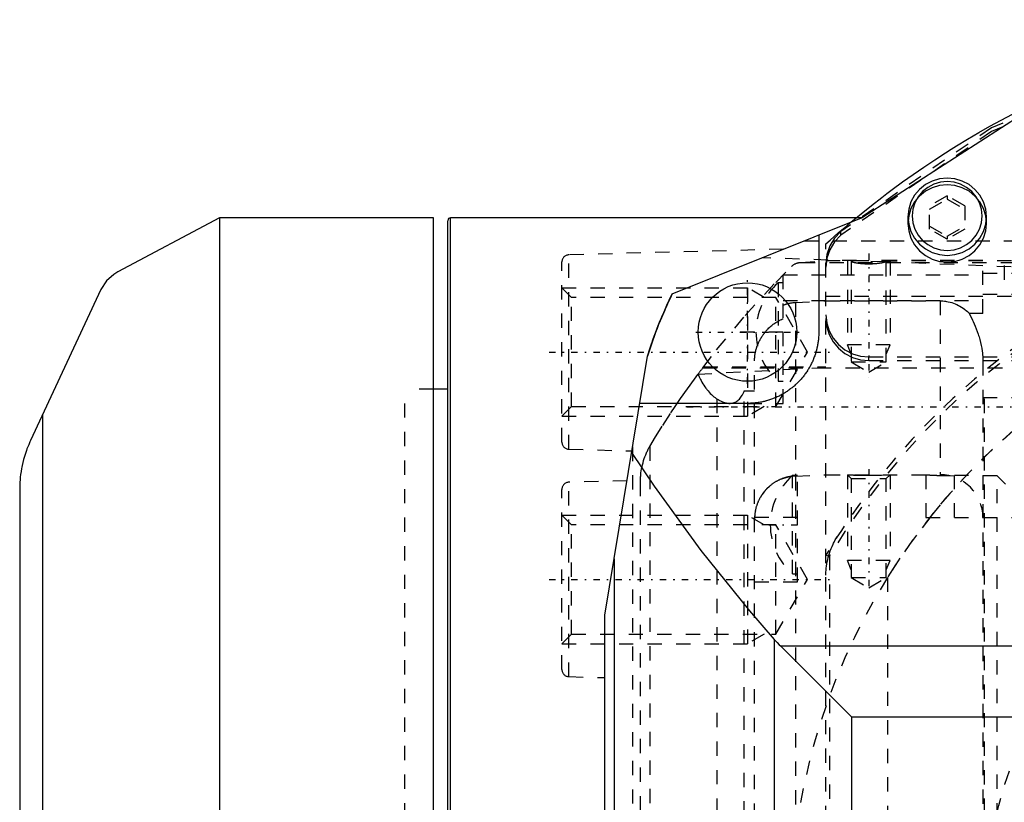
# Model space of a CAD drawing. Extents: x -109 to 109, y -1 to 887.
# Tile 9 of 15: x -99 to -30, y 728 to 783. Entities that reach past the tile are written whole.
import ezdxf

# ---------------------------------------------------------------- set-up
doc = ezdxf.new("R2010")
doc.units = 0
doc.linetypes.add('CENTER', pattern=[1.5, 0.45, -0.5, 0.05, -0.5])
doc.linetypes.add('DASHED', pattern=[2, 1, -1])
for name, color, linetype in [('AM_0', 7, 'CONTINUOUS'), ('AM_3', 7, 'DASHED'), ('AM_7', 7, 'CENTER')]:
    doc.layers.add(name, color=color, linetype=linetype)

msp = doc.modelspace()

# ---------------------------------------------------------------- linework, layer by layer
at = {"layer": 'AM_0', "color": 7, "linetype": 'CONTINUOUS'}
for p, q in [((-40, 769), (-24.422, 779.068)), ((-85, 769), (-92.13, 765.209)), ((-70, 769), (-85, 769)), ((-85, 769), (-85, 531)), ((-70, 670.5), (-70, 769)), ((-69, 671.2), (-69, 768.8)), ((-40, 769), (-68.8, 769)), ((-68.8, 671), (-68.8, 769)), ((-53.27, 763.666), (-40, 769)), ((-43, 767.794), (-43, 761)), ((-93.47, 763.629), (-98.24, 753.4)), ((-58, 741.16), (-55.006, 759.302)), ((-69, 757), (-70, 757)), ((-48, 756), (-55.551, 756)), ((-97.408, 755.183), (-97.408, 725)), ((-99, 750), (-99, 540.247)), ((-57.349, 745.102), (-57.349, 694.658)), ((-58, 700), (-58, 741.16)), ((-46.12, 739.47), (-46.12, 689.532)), ((-45.694, 739.019), (-40.694, 734.019)), ((-45.694, 739.019), (45.694, 739.019)), ((40.694, 734.019), (-40.694, 734.019)), ((-40.694, 695.749), (-40.694, 734.019))]:
    msp.add_line(p, q, dxfattribs=at)
for points in [[(-40.388, 769, 0), (-40.033, 769.291, 0), (-39.317, 769.864, 0), (-38.594, 770.426, 0), (-38.23, 770.702, 0), (-37.864, 770.976, 0), (-37.127, 771.515, 0), (-36.384, 772.043, 0), (-35.634, 772.559, 0), (-34.878, 773.064, 0), (-34.115, 773.557, 0), (-33.732, 773.8, 0), (-33.347, 774.039, 0), (-32.572, 774.509, 0), (-31.793, 774.968, 0), (-31.007, 775.415, 0), (-30.217, 775.85, 0), (-29.421, 776.273, 0), (-29.022, 776.48, 0), (-28.621, 776.684, 0), (-27.816, 777.084, 0), (-27.006, 777.471, 0), (-26.6, 777.66, 0)], [(-92.13, 765.208, 0), (-92.398, 765.037, 0), (-92.906, 764.578, 0), (-93.317, 763.977, 0), (-93.47, 763.629, 0)], [(-43, 761, 0), (-43, 760.964, 0), (-43.001, 760.891, 0), (-43.003, 760.818, 0), (-43.005, 760.782, 0), (-43.006, 760.746, 0), (-43.011, 760.673, 0), (-43.016, 760.6, 0), (-43.022, 760.528, 0), (-43.03, 760.456, 0), (-43.038, 760.383, 0), (-43.043, 760.347, 0), (-43.048, 760.311, 0), (-43.058, 760.239, 0), (-43.07, 760.168, 0), (-43.082, 760.096, 0), (-43.096, 760.025, 0), (-43.111, 759.953, 0), (-43.119, 759.918, 0), (-43.127, 759.882, 0), (-43.143, 759.812, 0), (-43.161, 759.741, 0), (-43.17, 759.706, 0), (-43.18, 759.671, 0), (-43.2, 759.601, 0), (-43.221, 759.531, 0), (-43.231, 759.496, 0), (-43.242, 759.462, 0), (-43.265, 759.393, 0), (-43.289, 759.324, 0), (-43.314, 759.256, 0), (-43.34, 759.188, 0), (-43.367, 759.12, 0), (-43.381, 759.087, 0), (-43.395, 759.053, 0), (-43.423, 758.986, 0), (-43.453, 758.92, 0), (-43.484, 758.854, 0), (-43.516, 758.789, 0), (-43.548, 758.724, 0), (-43.565, 758.691, 0), (-43.582, 758.659, 0), (-43.616, 758.595, 0), (-43.652, 758.532, 0), (-43.688, 758.469, 0), (-43.725, 758.406, 0), (-43.764, 758.344, 0), (-43.783, 758.314, 0), (-43.803, 758.283, 0), (-43.843, 758.222, 0), (-43.883, 758.162, 0), (-43.925, 758.102, 0), (-43.968, 758.043, 0), (-44.011, 757.985, 0), (-44.033, 757.956, 0), (-44.055, 757.927, 0), (-44.101, 757.87, 0), (-44.147, 757.814, 0), (-44.193, 757.758, 0), (-44.241, 757.703, 0), (-44.289, 757.649, 0), (-44.314, 757.622, 0), (-44.338, 757.595, 0), (-44.388, 757.542, 0), (-44.439, 757.49, 0), (-44.464, 757.464, 0), (-44.49, 757.439, 0), (-44.542, 757.388, 0), (-44.595, 757.338, 0), (-44.622, 757.314, 0), (-44.649, 757.289, 0), (-44.703, 757.241, 0), (-44.758, 757.193, 0), (-44.814, 757.147, 0), (-44.87, 757.101, 0), (-44.927, 757.055, 0), (-44.956, 757.033, 0), (-44.985, 757.011, 0), (-45.043, 756.968, 0), (-45.102, 756.925, 0), (-45.162, 756.883, 0), (-45.222, 756.843, 0), (-45.283, 756.803, 0), (-45.314, 756.783, 0), (-45.344, 756.764, 0), (-45.406, 756.725, 0), (-45.469, 756.688, 0), (-45.532, 756.652, 0), (-45.595, 756.616, 0), (-45.659, 756.582, 0), (-45.691, 756.565, 0), (-45.724, 756.548, 0), (-45.789, 756.516, 0), (-45.854, 756.484, 0), (-45.92, 756.453, 0), (-45.986, 756.423, 0), (-46.053, 756.395, 0), (-46.087, 756.381, 0), (-46.12, 756.367, 0), (-46.188, 756.34, 0), (-46.256, 756.314, 0), (-46.324, 756.289, 0), (-46.393, 756.265, 0), (-46.462, 756.242, 0), (-46.496, 756.231, 0), (-46.531, 756.221, 0), (-46.601, 756.2, 0), (-46.671, 756.18, 0), (-46.706, 756.17, 0), (-46.741, 756.161, 0), (-46.812, 756.143, 0), (-46.882, 756.127, 0), (-46.918, 756.119, 0), (-46.953, 756.111, 0), (-47.025, 756.096, 0), (-47.096, 756.082, 0), (-47.168, 756.07, 0), (-47.239, 756.058, 0), (-47.311, 756.048, 0), (-47.347, 756.043, 0), (-47.383, 756.038, 0), (-47.456, 756.03, 0), (-47.528, 756.022, 0), (-47.6, 756.016, 0), (-47.673, 756.011, 0), (-47.746, 756.006, 0), (-47.782, 756.005, 0), (-47.818, 756.003, 0), (-47.891, 756.001, 0), (-47.964, 756, 0), (-48, 756, 0)], [(-98.24, 753.4, 0), (-98.285, 753.303, 0), (-98.371, 753.106, 0), (-98.452, 752.907, 0), (-98.491, 752.806, 0), (-98.528, 752.704, 0), (-98.599, 752.499, 0), (-98.664, 752.291, 0), (-98.724, 752.08, 0), (-98.778, 751.866, 0), (-98.827, 751.65, 0), (-98.849, 751.541, 0), (-98.87, 751.432, 0), (-98.906, 751.219, 0), (-98.935, 751.016, 0), (-98.957, 750.824, 0), (-98.974, 750.645, 0), (-98.985, 750.479, 0), (-98.99, 750.401, 0), (-98.993, 750.327, 0), (-98.998, 750.189, 0), (-98.999, 750.116, 0), (-98.999, 750.096, 0), (-99, 750.077, 0), (-99, 750.067, 0), (-99, 750.058, 0), (-99, 750.028, 0), (-99, 750.01, 0), (-99, 750.007, 0), (-99, 750.004, 0), (-99, 750.003, 0), (-99, 750.003, 0), (-99, 750.003, 0), (-99, 750.002, 0), (-99, 750.002, 0), (-99, 750.002, 0), (-99, 750.002, 0), (-99, 750.002, 0), (-99, 750.001, 0), (-99, 750.001, 0), (-99, 750.001, 0), (-99, 750.001, 0), (-99, 750.001, 0), (-99, 750.001, 0), (-99, 750.001, 0), (-99, 750.001, 0), (-99, 750.001, 0), (-99, 750.001, 0), (-99, 750.001, 0), (-99, 750.001, 0), (-99, 750.001, 0), (-99, 750.001, 0), (-99, 750.001, 0), (-99, 750.001, 0), (-99, 750.001, 0), (-99, 750.001, 0), (-99, 750.001, 0), (-99, 750.001, 0), (-99, 750.001, 0), (-99, 750.001, 0), (-99, 750.001, 0), (-99, 750.001, 0), (-99, 750.001, 0), (-99, 750.001, 0), (-99, 750.001, 0), (-99, 750.001, 0), (-99, 750, 0), (-99, 750, 0), (-99, 750, 0), (-99, 750, 0), (-99, 750, 0), (-99, 750, 0), (-99, 750, 0), (-99, 750, 0), (-99, 750, 0), (-99, 750, 0), (-99, 750, 0), (-99, 750, 0), (-99, 750, 0), (-99, 750, 0), (-99, 750, 0), (-99, 750, 0), (-99, 750, 0), (-99, 750, 0), (-99, 750, 0), (-99, 750, 0), (-99, 750, 0), (-99, 750, 0), (-99, 750, 0), (-99, 750, 0), (-99, 750, 0), (-99, 750, 0), (-99, 750, 0), (-99, 750, 0), (-99, 750, 0), (-99, 750, 0), (-99, 750, 0), (-99, 750, 0), (-99, 750, 0), (-99, 750, 0), (-99, 750, 0), (-99, 750, 0), (-99, 750, 0), (-99, 750, 0), (-99, 750, 0), (-99, 750, 0), (-99, 750, 0), (-99, 750, 0), (-99, 750, 0), (-99, 750, 0), (-99, 750, 0), (-99, 750, 0), (-99, 750, 0)], [(-56.118, 752.562, 0), (-54.531, 750.204, 0), (-51.259, 745.696, 0), (-47.862, 741.472, 0), (-46.12, 739.47, 0)], [(-46.12, 739.47, 0), (-46.05, 739.392, 0), (-45.909, 739.24, 0), (-45.766, 739.092, 0), (-45.694, 739.019, 0)]]:
    msp.add_polyline3d(points, dxfattribs=at)
msp.add_circle((-48, 761), 3.45, dxfattribs=at)
for centre, radius, start, end in [((-68.8, 768.8), 0.2, 90, 180), ((-27, 750.69), 29.3, 153.71301, 162.90745)]:
    msp.add_arc(centre, radius, start, end, dxfattribs=at)
at = {"layer": 'AM_3', "color": 6, "linetype": 'DASHED'}
for p, q in [((-34, 770.54), (-35.24, 769.835)), ((-35.24, 769.609), (-34, 770.314)), ((-32.76, 769.835), (-34, 770.54)), ((-34, 770.54), (-34, 770.314)), ((-34, 770.314), (-32.76, 769.609)), ((-35.24, 768.199), (-35.24, 769.835)), ((-32.76, 769.835), (-32.76, 768.199)), ((-40.752, 768.698), (-40.388, 769)), ((-36.75, 769.077), (-36.75, 768.609)), ((-31.25, 768.609), (-31.25, 769.077)), ((-41.459, 767.776), (-41.459, 768.035)), ((-35.24, 768.424), (-34, 767.719)), ((-34, 767.494), (-35.24, 768.199)), ((-34, 767.719), (-32.76, 768.424)), ((-32.76, 768.199), (-34, 767.494)), ((-44.025, 767.382), (-2, 767.382)), ((-34, 767.719), (-34, 767.494)), ((-45.472, 766.801), (-60.513, 766.407)), ((-42.5, 676.816), (-42.5, 767.181)), ((-61, 753.289), (-61, 765.907)), ((-60.513, 752.789), (-60.513, 766.407)), ((-44.267, 765.877), (-42.5, 765.97)), ((-40.348, 766), (-42.5, 766)), ((-42.5, 766), (42.5, 766)), ((-41, 765.964), (-41, 760.1)), ((-40.73, 765.964), (-40.73, 758.9)), ((-31.5, 766), (-38.652, 766)), ((-38.271, 758.9), (-38.271, 765.964)), ((-38, 765.964), (-38, 760.1)), ((-31.5, 762.296), (-31.5, 766)), ((-44.247, 765.878), (44.247, 765.878)), ((-30, 765.653), (-30, 764.177)), ((-45.5, 756), (-45.5, 765.008)), ((-45.5, 765), (-31.5, 765)), ((-31.5, 765.12), (31.5, 765.12)), ((-60.324, 763.421), (-61, 764.098)), ((-61, 764.098), (-48, 764.098)), ((-46.828, 763.421), (-48, 764.098)), ((-48, 764.098), (-48, 755.098)), ((-45.5, 764.45), (-45.843, 764.45)), ((-45.843, 764.45), (-45.843, 757.55)), ((-46, 763.421), (-60.324, 763.421)), ((-60.324, 755.774), (-60.324, 763.421)), ((-43.793, 759.598), (-46, 763.421)), ((-46, 755.774), (-46, 763.421)), ((-45.5, 763.219), (-31.5, 763.219)), ((-44.639, 763.075), (-42.5, 763.184)), ((42.5, 763.5), (-42.5, 763.5)), ((-42.5, 763.184), (-34.5, 763.184)), ((-34.5, 763.184), (-34.5, 751)), ((-31.5, 763.65), (31.5, 763.65)), ((-44.639, 763.075), (-44.639, 750.917)), ((-31.5, 762.296), (-32.451, 762.296)), ((-45.5, 761), (-49.143, 761)), ((-38, 760.1), (-41, 760.1)), ((-40.73, 759.444), (-41, 760.1)), ((-38.271, 759.444), (-38, 760.1)), ((-47.5, 680.975), (-47.5, 759.025)), ((-46, 755.774), (-43.793, 759.598)), ((-39.5, 758.994), (-39.5, 759.253)), ((-39.5, 759.253), (39.5, 759.253)), ((-42.5, 758.5), (-51.476, 758.03)), ((-51.124, 758.501), (51.124, 758.501)), ((-51.082, 758.557), (-42.5, 758.557)), ((-40.73, 758.9), (-38.271, 758.9)), ((-40.73, 758.9), (-39.5, 758.19)), ((-39.5, 758.994), (39.5, 758.994)), ((-39.5, 758.19), (-38.271, 758.9)), ((-31.5, 758.95), (-31.5, 681.183)), ((-70, 757), (-72, 757)), ((-72, 683), (-72, 757)), ((-72, 683), (-72, 757)), ((-45.843, 757.55), (-45.5, 757.55)), ((-50.139, 756.314), (-50.139, 683.686)), ((-48.219, 756.878), (-47.5, 756.878)), ((-48.219, 683.122), (-48.219, 756.878)), ((-31.5, 756.42), (31.5, 756.42)), ((-31.5, 756.309), (-31.416, 756.309)), ((-31.416, 756.309), (-31.416, 683.691)), ((-61, 755.098), (-60.324, 755.774)), ((-60.324, 755.774), (-46, 755.774)), ((-53.068, 755.774), (-52.915, 756)), ((-48, 756), (-45.5, 756)), ((-46.828, 755.774), (-48, 755.098)), ((-61, 755.098), (-48, 755.098)), ((-56.052, 752.961), (-56.052, 688.675)), ((-54.842, 752.987), (-54.78, 753.094)), ((-54.842, 752.987), (-54.842, 724.5)), ((-60.513, 752.789), (-56.1, 752.674)), ((-44.5, 750.95), (-44.843, 750.95)), ((-44.843, 744.05), (-44.843, 750.95)), ((-44.639, 750.901), (-42.5, 751)), ((-44.5, 750.923), (-44.639, 750.917)), ((-44.639, 750.901), (-44.639, 724.5)), ((-44.5, 743.5), (-44.5, 750.95)), ((-42.5, 751), (-34.5, 751)), ((-41, 751), (-40.73, 750.73)), ((-41, 751), (-41, 745)), ((-40.73, 750.73), (-40.73, 743.8)), ((-40.73, 750.73), (-38.271, 750.73)), ((-38.607, 750.978), (-38, 751)), ((-38.271, 750.73), (-38, 751)), ((-38.271, 743.8), (-38.271, 750.73)), ((-38, 751), (-38, 745)), ((-35.5, 751), (-35.5, 748)), ((-30.5, 750.935), (-33.893, 750.938)), ((-33.891, 750.938), (-33.5, 750.935)), ((-33.5, 748), (-33.5, 750.935)), ((-30.5, 689), (-30.5, 750.935)), ((-28.5, 748.931), (-30.5, 750.935)), ((-56.445, 750.582), (-60.513, 750.475)), ((-60.513, 736.858), (-60.513, 750.475)), ((-55.5, 689.492), (-55.5, 750.508)), ((-61, 737.358), (-61, 749.976)), ((-60.324, 747.49), (-61, 748.167)), ((-61, 748.167), (-48, 748.167)), ((-46.828, 747.49), (-48, 748.167)), ((-48, 748.167), (-48, 739.167)), ((-47.499, 748), (-47.5, 747.92)), ((-44.5, 748), (-47.499, 748)), ((-35.5, 748), (-28.5, 748)), ((-46, 747.49), (-60.324, 747.49)), ((-60.324, 739.843), (-60.324, 747.49)), ((-43.793, 743.667), (-46, 747.49)), ((-46, 739.843), (-46, 747.49)), ((-42.5, 745.377), (-42.24, 745.305)), ((-42.24, 745.305), (-42.24, 694.695)), ((-38, 745), (-41, 745)), ((-40.73, 744.344), (-41, 745)), ((-38.271, 744.344), (-38, 745)), ((-44.843, 744.05), (-44.5, 744.05)), ((-47.5, 743.5), (-44.5, 743.5)), ((-46, 739.843), (-43.793, 743.667)), ((-40.73, 743.8), (-38.271, 743.8)), ((-40.73, 743.8), (-39.5, 743.09)), ((-39.5, 743.09), (-38.271, 743.8)), ((-38.188, 743.804), (-38.188, 696.196)), ((-61, 739.167), (-60.324, 739.843)), ((-60.324, 739.843), (-46, 739.843)), ((-46.828, 739.843), (-48, 739.167)), ((-61, 739.167), (-48, 739.167)), ((-60.513, 736.858), (-58, 736.792))]:
    msp.add_line(p, q, dxfattribs=at)
for points in [[(41.459, 768.035), (30.896, 775.302), (19.062, 780.319), (6.442, 782.88), (-6.442, 782.88), (-19.062, 780.319), (-30.896, 775.302), (-41.459, 768.035)], [(41.459, 767.776), (30.896, 775.043), (19.062, 780.06), (6.442, 782.621), (-6.442, 782.621), (-19.062, 780.06), (-30.896, 775.043), (-41.459, 767.776)], [(-41.459, 768.035), (-41.898, 767.572), (-42.227, 767.028), (-42.431, 766.427), (-42.5, 765.797)], [(-41.459, 767.776), (-41.898, 767.314), (-42.227, 766.769), (-42.431, 766.168), (-42.5, 765.538)], [(-42.5, 762.207), (-42.442, 761.631), (-42.272, 761.077), (-41.994, 760.566), (-41.621, 760.118), (-41.167, 759.751), (-40.648, 759.478), (-40.085, 759.31), (-39.5, 759.253)], [(-42.5, 761.949), (-42.442, 761.372), (-42.272, 760.818), (-41.994, 760.307), (-41.621, 759.859), (-41.167, 759.492), (-40.648, 759.219), (-40.085, 759.051), (-39.5, 758.994)]]:
    msp.add_lwpolyline(points, dxfattribs=at)
for points in [[(-31.25, 769.077), (-31.303, 769.606), (-31.459, 770.114), (-31.713, 770.582), (-32.055, 770.992), (-32.472, 771.329), (-32.948, 771.579), (-33.464, 771.734), (-34, 771.786), (-34.536, 771.734), (-35.052, 771.579), (-35.528, 771.329), (-35.945, 770.992), (-36.287, 770.582), (-36.541, 770.114), (-36.697, 769.606), (-36.75, 769.077), (-36.697, 768.549), (-36.541, 768.041), (-36.287, 767.573), (-35.945, 767.162), (-35.528, 766.826), (-35.052, 766.575), (-34.536, 766.421), (-34, 766.369), (-33.464, 766.421), (-32.948, 766.575), (-32.472, 766.826), (-32.055, 767.162), (-31.713, 767.573), (-31.459, 768.041), (-31.303, 768.549)], [(-36.45, 769.129), (-36.403, 768.659), (-36.264, 768.206), (-36.037, 767.789), (-35.732, 767.423), (-35.361, 767.123), (-34.938, 766.9), (-34.478, 766.763), (-34, 766.717), (-33.522, 766.763), (-33.062, 766.9), (-32.639, 767.123), (-32.268, 767.423), (-31.963, 767.789), (-31.736, 768.206), (-31.597, 768.659), (-31.55, 769.129), (-31.597, 769.6), (-31.736, 770.053), (-31.963, 770.47), (-32.268, 770.836), (-32.639, 771.136), (-33.062, 771.359), (-33.522, 771.496), (-34, 771.542), (-34.478, 771.496), (-34.938, 771.359), (-35.361, 771.136), (-35.732, 770.836), (-36.037, 770.47), (-36.264, 770.053), (-36.403, 769.6)], [(-36.75, 768.609), (-36.697, 768.08), (-36.541, 767.572), (-36.287, 767.104), (-35.945, 766.694), (-35.528, 766.357), (-35.052, 766.106), (-34.536, 765.952), (-34, 765.9), (-33.464, 765.952), (-32.948, 766.106), (-32.472, 766.357), (-32.055, 766.694), (-31.713, 767.104), (-31.459, 767.572), (-31.303, 768.08), (-31.25, 768.609), (-31.303, 769.137), (-31.459, 769.645), (-31.713, 770.113), (-32.055, 770.524), (-32.472, 770.86), (-32.948, 771.111), (-33.464, 771.265), (-34, 771.317), (-34.536, 771.265), (-35.052, 771.111), (-35.528, 770.86), (-35.945, 770.524), (-36.287, 770.113), (-36.541, 769.645), (-36.697, 769.137)]]:
    msp.add_lwpolyline(points, close=True, dxfattribs=at)
for points in [[(-42.5, 767.181, 0), (-42.212, 767.438, 0), (-41.632, 767.948, 0), (-41.047, 768.45, 0), (-40.752, 768.698, 0)], [(-7.779, 764.322, 0), (-12.116, 764.663, 0), (-23.52, 765.314, 0), (-38.362, 765.916, 0), (-46.98, 766.194, 0)], [(-40.389, 766, 0), (-40.406, 766, 0), (-40.44, 766, 0), (-40.472, 766, 0), (-40.488, 765.999, 0), (-40.503, 765.999, 0), (-40.533, 765.998, 0), (-40.56, 765.998, 0), (-40.586, 765.996, 0), (-40.61, 765.995, 0), (-40.632, 765.993, 0), (-40.642, 765.992, 0), (-40.651, 765.991, 0), (-40.669, 765.989, 0), (-40.684, 765.987, 0), (-40.697, 765.984, 0), (-40.708, 765.981, 0), (-40.717, 765.978, 0), (-40.72, 765.976, 0), (-40.723, 765.974, 0), (-40.727, 765.97, 0), (-40.729, 765.966, 0), (-40.73, 765.964, 0)], [(-40.73, 765.964, 0), (-40.729, 765.962, 0), (-40.728, 765.959, 0), (-40.726, 765.956, 0), (-40.725, 765.955, 0), (-40.723, 765.953, 0), (-40.719, 765.949, 0), (-40.714, 765.946, 0), (-40.708, 765.942, 0), (-40.701, 765.938, 0), (-40.693, 765.934, 0), (-40.688, 765.932, 0), (-40.684, 765.93, 0), (-40.673, 765.926, 0), (-40.662, 765.921, 0), (-40.649, 765.917, 0), (-40.636, 765.913, 0), (-40.622, 765.908, 0), (-40.614, 765.906, 0), (-40.606, 765.904, 0), (-40.59, 765.899, 0), (-40.573, 765.894, 0), (-40.564, 765.892, 0), (-40.555, 765.89, 0), (-40.536, 765.885, 0), (-40.516, 765.881, 0), (-40.506, 765.878, 0), (-40.495, 765.876, 0), (-40.474, 765.871, 0), (-40.452, 765.867, 0), (-40.429, 765.862, 0), (-40.406, 765.858, 0), (-40.382, 765.854, 0), (-40.37, 765.851, 0), (-40.358, 765.849, 0), (-40.333, 765.845, 0), (-40.307, 765.841, 0), (-40.28, 765.837, 0), (-40.253, 765.833, 0), (-40.224, 765.829, 0), (-40.21, 765.827, 0), (-40.195, 765.825, 0), (-40.165, 765.821, 0), (-40.134, 765.817, 0), (-40.103, 765.814, 0), (-40.071, 765.811, 0), (-40.039, 765.807, 0), (-40.022, 765.806, 0), (-40.006, 765.804, 0), (-39.972, 765.801, 0), (-39.938, 765.798, 0), (-39.904, 765.796, 0), (-39.869, 765.794, 0), (-39.834, 765.791, 0), (-39.817, 765.79, 0), (-39.799, 765.789, 0), (-39.764, 765.788, 0), (-39.729, 765.786, 0), (-39.693, 765.785, 0), (-39.658, 765.784, 0), (-39.622, 765.783, 0), (-39.605, 765.783, 0), (-39.587, 765.782, 0), (-39.552, 765.782, 0), (-39.517, 765.782, 0), (-39.5, 765.782, 0), (-39.483, 765.782, 0), (-39.448, 765.782, 0), (-39.413, 765.782, 0), (-39.395, 765.783, 0), (-39.378, 765.783, 0), (-39.342, 765.784, 0), (-39.307, 765.785, 0), (-39.271, 765.786, 0), (-39.236, 765.788, 0), (-39.201, 765.789, 0), (-39.183, 765.79, 0), (-39.166, 765.791, 0), (-39.131, 765.794, 0), (-39.096, 765.796, 0), (-39.062, 765.798, 0), (-39.028, 765.801, 0), (-38.994, 765.804, 0), (-38.978, 765.806, 0), (-38.961, 765.807, 0), (-38.929, 765.811, 0), (-38.897, 765.814, 0), (-38.866, 765.817, 0), (-38.835, 765.821, 0), (-38.805, 765.825, 0), (-38.79, 765.827, 0), (-38.776, 765.829, 0), (-38.747, 765.833, 0), (-38.72, 765.837, 0), (-38.693, 765.841, 0), (-38.667, 765.845, 0), (-38.642, 765.849, 0), (-38.63, 765.851, 0), (-38.618, 765.854, 0), (-38.594, 765.858, 0), (-38.571, 765.862, 0), (-38.548, 765.867, 0), (-38.526, 765.871, 0), (-38.505, 765.876, 0), (-38.494, 765.878, 0), (-38.484, 765.881, 0), (-38.464, 765.885, 0), (-38.445, 765.89, 0), (-38.436, 765.892, 0), (-38.427, 765.894, 0), (-38.41, 765.899, 0), (-38.394, 765.904, 0), (-38.386, 765.906, 0), (-38.378, 765.908, 0), (-38.364, 765.913, 0), (-38.351, 765.917, 0), (-38.338, 765.921, 0), (-38.327, 765.926, 0), (-38.316, 765.93, 0), (-38.312, 765.932, 0), (-38.307, 765.934, 0), (-38.299, 765.938, 0), (-38.292, 765.942, 0), (-38.286, 765.946, 0), (-38.281, 765.949, 0), (-38.277, 765.953, 0), (-38.275, 765.955, 0), (-38.274, 765.956, 0), (-38.272, 765.959, 0), (-38.271, 765.962, 0), (-38.271, 765.964, 0)], [(-38.271, 765.964, 0), (-38.271, 765.966, 0), (-38.273, 765.97, 0), (-38.277, 765.974, 0), (-38.28, 765.976, 0), (-38.283, 765.978, 0), (-38.292, 765.981, 0), (-38.303, 765.984, 0), (-38.316, 765.987, 0), (-38.331, 765.989, 0), (-38.349, 765.991, 0), (-38.358, 765.992, 0), (-38.368, 765.993, 0), (-38.39, 765.995, 0), (-38.414, 765.996, 0), (-38.44, 765.998, 0), (-38.467, 765.998, 0), (-38.497, 765.999, 0), (-38.512, 765.999, 0), (-38.528, 766, 0), (-38.56, 766, 0), (-38.594, 766, 0), (-38.611, 766, 0)], [(-51.124, 758.501, 0), (-50.163, 759.745, 0), (-48.151, 762.16, 0), (-46.022, 764.474, 0), (-44.916, 765.591, 0)], [(-44.916, 765.591, 0), (-44.901, 765.605, 0), (-44.872, 765.632, 0), (-44.841, 765.658, 0), (-44.825, 765.671, 0), (-44.809, 765.683, 0), (-44.776, 765.706, 0), (-44.742, 765.728, 0), (-44.708, 765.749, 0), (-44.672, 765.768, 0), (-44.636, 765.786, 0), (-44.618, 765.794, 0), (-44.599, 765.802, 0), (-44.561, 765.817, 0), (-44.523, 765.83, 0), (-44.485, 765.841, 0), (-44.462, 765.848, 0), (-44.456, 765.849, 0), (-44.449, 765.851, 0), (-44.446, 765.852, 0), (-44.443, 765.852, 0), (-44.436, 765.854, 0), (-44.429, 765.855, 0), (-44.423, 765.857, 0), (-44.416, 765.858, 0), (-44.41, 765.859, 0), (-44.406, 765.86, 0), (-44.403, 765.861, 0), (-44.397, 765.862, 0), (-44.39, 765.863, 0), (-44.387, 765.864, 0), (-44.383, 765.864, 0), (-44.377, 765.866, 0), (-44.37, 765.867, 0), (-44.367, 765.867, 0), (-44.363, 765.868, 0), (-44.357, 765.869, 0), (-44.35, 765.87, 0), (-44.343, 765.87, 0), (-44.337, 765.871, 0), (-44.33, 765.872, 0), (-44.327, 765.872, 0), (-44.323, 765.873, 0), (-44.317, 765.874, 0), (-44.31, 765.874, 0), (-44.303, 765.875, 0), (-44.297, 765.875, 0), (-44.29, 765.876, 0), (-44.287, 765.876, 0), (-44.283, 765.876, 0), (-44.277, 765.877, 0), (-44.27, 765.877, 0), (-44.267, 765.877, 0)], [(-7.779, 764.322, 0), (-8.811, 764.129, 0), (-10.859, 763.67, 0), (-12.884, 763.116, 0), (-13.886, 762.804, 0), (-14.88, 762.469, 0), (-16.844, 761.729, 0), (-18.772, 760.898, 0), (-20.658, 759.978, 0), (-22.5, 758.971, 0), (-24.293, 757.88, 0), (-25.17, 757.303, 0), (-26.033, 756.706, 0), (-27.716, 755.452, 0), (-29.339, 754.121, 0), (-30.898, 752.716, 0), (-32.39, 751.239, 0), (-33.811, 749.695, 0), (-34.495, 748.898, 0), (-35.159, 748.086, 0), (-36.431, 746.416, 0), (-37.623, 744.688, 0), (-38.188, 743.804, 0)], [(-55.006, 759.302, 0), (-54.743, 760.114, 0), (-54.175, 761.644, 0), (-53.574, 763.031, 0), (-53.27, 763.666, 0)], [(-55.006, 759.302, 0), (-54.965, 759.433, 0), (-54.883, 759.693, 0), (-54.798, 759.951, 0), (-54.755, 760.078, 0), (-54.712, 760.205, 0), (-54.625, 760.455, 0), (-54.536, 760.704, 0), (-54.444, 760.953, 0), (-54.349, 761.202, 0), (-54.253, 761.45, 0), (-54.204, 761.573, 0), (-54.154, 761.696, 0), (-54.054, 761.941, 0), (-53.952, 762.183, 0), (-53.848, 762.422, 0), (-53.744, 762.658, 0), (-53.639, 762.89, 0), (-53.586, 763.005, 0), (-53.534, 763.118, 0), (-53.428, 763.341, 0), (-53.323, 763.559, 0), (-53.27, 763.666, 0)], [(-34.5, 763.184, 0), (-34.439, 763.183, 0), (-34.315, 763.178, 0), (-34.188, 763.166, 0), (-34.124, 763.158, 0), (-34.06, 763.148, 0), (-33.931, 763.124, 0), (-33.804, 763.094, 0), (-33.68, 763.058, 0), (-33.559, 763.018, 0), (-33.443, 762.973, 0), (-33.387, 762.949, 0), (-33.332, 762.924, 0), (-33.22, 762.869, 0), (-33.109, 762.808, 0), (-32.998, 762.741, 0), (-32.889, 762.669, 0), (-32.783, 762.592, 0), (-32.732, 762.551, 0), (-32.682, 762.51, 0), (-32.585, 762.426, 0), (-32.494, 762.34, 0), (-32.451, 762.296, 0)], [(-45.5, 762.89, 0), (-45.478, 762.899, 0), (-45.433, 762.916, 0), (-45.387, 762.932, 0), (-45.364, 762.939, 0), (-45.341, 762.947, 0), (-45.294, 762.961, 0), (-45.246, 762.975, 0), (-45.198, 762.988, 0), (-45.15, 763.001, 0), (-45.102, 763.012, 0), (-45.077, 763.017, 0), (-45.053, 763.022, 0), (-45.004, 763.032, 0), (-44.955, 763.041, 0), (-44.906, 763.049, 0), (-44.857, 763.055, 0), (-44.808, 763.061, 0), (-44.783, 763.064, 0), (-44.759, 763.067, 0), (-44.711, 763.071, 0), (-44.663, 763.074, 0), (-44.639, 763.075, 0)], [(-46.758, 761, 0), (-46.73, 761.034, 0), (-46.673, 761.101, 0), (-46.616, 761.164, 0), (-46.588, 761.195, 0), (-46.559, 761.225, 0), (-46.498, 761.286, 0), (-46.435, 761.346, 0), (-46.368, 761.405, 0), (-46.3, 761.463, 0), (-46.229, 761.519, 0), (-46.192, 761.546, 0), (-46.156, 761.573, 0), (-46.081, 761.625, 0), (-46.005, 761.675, 0), (-45.928, 761.722, 0), (-45.851, 761.766, 0), (-45.773, 761.807, 0), (-45.734, 761.827, 0), (-45.695, 761.845, 0), (-45.618, 761.88, 0), (-45.54, 761.913, 0), (-45.5, 761.929, 0)], [(-32.451, 762.296, 0), (-32.413, 762.221, 0), (-32.337, 762.067, 0), (-32.26, 761.909, 0), (-32.222, 761.828, 0), (-32.184, 761.745, 0), (-32.109, 761.577, 0), (-32.036, 761.404, 0), (-31.965, 761.226, 0), (-31.897, 761.044, 0), (-31.832, 760.857, 0), (-31.801, 760.762, 0), (-31.771, 760.665, 0), (-31.715, 760.469, 0), (-31.664, 760.269, 0), (-31.618, 760.064, 0), (-31.579, 759.858, 0), (-31.548, 759.654, 0), (-31.535, 759.552, 0), (-31.525, 759.45, 0), (-31.509, 759.249, 0), (-31.501, 759.049, 0), (-31.5, 758.95, 0)], [(-47.304, 760.051, 0), (-47.293, 760.08, 0), (-47.27, 760.136, 0), (-47.247, 760.192, 0), (-47.235, 760.219, 0), (-47.222, 760.247, 0), (-47.197, 760.302, 0), (-47.17, 760.357, 0), (-47.142, 760.411, 0), (-47.114, 760.465, 0), (-47.084, 760.519, 0), (-47.069, 760.545, 0), (-47.054, 760.571, 0), (-47.022, 760.624, 0), (-46.99, 760.676, 0), (-46.957, 760.727, 0), (-46.922, 760.778, 0), (-46.887, 760.829, 0), (-46.87, 760.854, 0), (-46.851, 760.878, 0), (-46.815, 760.927, 0), (-46.777, 760.976, 0), (-46.758, 761, 0)], [(-47.5, 759.025, 0), (-47.5, 759.054, 0), (-47.499, 759.11, 0), (-47.496, 759.167, 0), (-47.494, 759.195, 0), (-47.492, 759.224, 0), (-47.487, 759.28, 0), (-47.481, 759.338, 0), (-47.474, 759.395, 0), (-47.465, 759.452, 0), (-47.455, 759.509, 0), (-47.45, 759.538, 0), (-47.444, 759.566, 0), (-47.432, 759.623, 0), (-47.419, 759.681, 0), (-47.404, 759.738, 0), (-47.389, 759.795, 0), (-47.372, 759.852, 0), (-47.363, 759.881, 0), (-47.354, 759.909, 0), (-47.335, 759.966, 0), (-47.314, 760.023, 0), (-47.304, 760.051, 0)], [(-52.915, 756, 0), (-52.681, 756.342, 0), (-52.205, 757.022, 0), (-51.721, 757.695, 0), (-51.476, 758.03, 0)], [(-51.462, 758.048, 0), (-51.434, 757.983, 0), (-51.376, 757.856, 0), (-51.316, 757.732, 0), (-51.286, 757.671, 0), (-51.254, 757.611, 0), (-51.19, 757.494, 0), (-51.123, 757.38, 0), (-51.054, 757.27, 0), (-50.984, 757.164, 0), (-50.911, 757.063, 0), (-50.874, 757.013, 0), (-50.837, 756.965, 0), (-50.76, 756.871, 0), (-50.682, 756.782, 0), (-50.603, 756.698, 0), (-50.521, 756.617, 0), (-50.439, 756.542, 0), (-50.397, 756.506, 0), (-50.355, 756.471, 0), (-50.269, 756.405, 0), (-50.183, 756.343, 0), (-50.139, 756.314, 0)], [(-50.139, 756.314, 0), (-50.112, 756.297, 0), (-50.058, 756.264, 0), (-50.004, 756.233, 0), (-49.978, 756.218, 0), (-49.951, 756.203, 0), (-49.899, 756.176, 0), (-49.847, 756.151, 0), (-49.795, 756.128, 0), (-49.745, 756.107, 0), (-49.695, 756.088, 0), (-49.67, 756.079, 0), (-49.646, 756.07, 0), (-49.598, 756.055, 0), (-49.551, 756.042, 0), (-49.503, 756.03, 0), (-49.456, 756.021, 0), (-49.409, 756.013, 0), (-49.385, 756.009, 0), (-49.362, 756.006, 0), (-49.315, 756.002, 0), (-49.268, 756, 0), (-49.245, 756, 0)], [(-49.245, 756, 0), (-49.208, 756.001, 0), (-49.136, 756.006, 0), (-49.064, 756.017, 0), (-49.029, 756.025, 0), (-48.995, 756.033, 0), (-48.927, 756.056, 0), (-48.861, 756.084, 0), (-48.797, 756.117, 0), (-48.735, 756.156, 0), (-48.675, 756.201, 0), (-48.646, 756.225, 0), (-48.618, 756.25, 0), (-48.564, 756.305, 0), (-48.512, 756.364, 0), (-48.462, 756.427, 0), (-48.415, 756.495, 0), (-48.369, 756.569, 0), (-48.347, 756.609, 0), (-48.325, 756.65, 0), (-48.281, 756.736, 0), (-48.24, 756.829, 0), (-48.219, 756.878, 0)], [(-31.416, 756.309, 0), (-31.442, 756.25, 0), (-31.479, 756.133, 0), (-31.498, 756.017, 0), (-31.5, 755.961, 0)], [(-54.78, 753.094, 0), (-54.504, 753.546, 0), (-53.94, 754.445, 0), (-53.362, 755.334, 0), (-53.068, 755.774, 0)], [(-55.5, 750.508, 0), (-55.5, 750.575, 0), (-55.496, 750.711, 0), (-55.488, 750.849, 0), (-55.483, 750.919, 0), (-55.477, 750.99, 0), (-55.461, 751.131, 0), (-55.441, 751.274, 0), (-55.417, 751.418, 0), (-55.388, 751.561, 0), (-55.355, 751.704, 0), (-55.337, 751.776, 0), (-55.318, 751.847, 0), (-55.276, 751.988, 0), (-55.23, 752.128, 0), (-55.181, 752.266, 0), (-55.128, 752.402, 0), (-55.071, 752.535, 0), (-55.041, 752.6, 0), (-55.011, 752.664, 0), (-54.948, 752.792, 0), (-54.879, 752.922, 0), (-54.842, 752.987, 0)], [(-44.639, 750.917, 0), (-44.659, 750.916, 0), (-44.7, 750.913, 0), (-44.741, 750.91, 0), (-44.762, 750.908, 0), (-44.783, 750.907, 0), (-44.825, 750.902, 0), (-44.866, 750.897, 0), (-44.908, 750.892, 0), (-44.95, 750.886, 0), (-44.992, 750.879, 0), (-45.013, 750.876, 0), (-45.034, 750.872, 0), (-45.076, 750.864, 0), (-45.118, 750.856, 0), (-45.16, 750.846, 0), (-45.201, 750.837, 0), (-45.243, 750.827, 0), (-45.263, 750.821, 0), (-45.284, 750.816, 0), (-45.324, 750.804, 0), (-45.365, 750.793, 0), (-45.385, 750.787, 0), (-45.404, 750.78, 0), (-45.444, 750.768, 0), (-45.483, 750.754, 0), (-45.502, 750.748, 0), (-45.521, 750.741, 0), (-45.559, 750.727, 0), (-45.597, 750.712, 0), (-45.634, 750.698, 0), (-45.67, 750.682, 0), (-45.706, 750.667, 0), (-45.725, 750.659, 0), (-45.743, 750.65, 0), (-45.78, 750.633, 0), (-45.817, 750.616, 0), (-45.853, 750.597, 0), (-45.89, 750.578, 0), (-45.927, 750.559, 0), (-45.946, 750.549, 0), (-45.964, 750.538, 0), (-46.001, 750.517, 0), (-46.037, 750.496, 0), (-46.074, 750.474, 0), (-46.11, 750.451, 0), (-46.146, 750.428, 0), (-46.164, 750.416, 0), (-46.181, 750.404, 0), (-46.216, 750.38, 0), (-46.251, 750.356, 0), (-46.286, 750.331, 0), (-46.32, 750.305, 0), (-46.353, 750.279, 0), (-46.369, 750.266, 0), (-46.386, 750.253, 0), (-46.418, 750.226, 0), (-46.45, 750.2, 0), (-46.481, 750.173, 0), (-46.512, 750.145, 0), (-46.542, 750.118, 0), (-46.557, 750.104, 0), (-46.571, 750.09, 0), (-46.6, 750.063, 0), (-46.628, 750.035, 0), (-46.641, 750.021, 0), (-46.655, 750.007, 0), (-46.683, 749.978, 0), (-46.71, 749.948, 0), (-46.724, 749.933, 0), (-46.738, 749.918, 0), (-46.765, 749.887, 0), (-46.792, 749.856, 0), (-46.819, 749.824, 0), (-46.845, 749.791, 0), (-46.871, 749.758, 0), (-46.884, 749.741, 0), (-46.897, 749.724, 0), (-46.922, 749.69, 0), (-46.947, 749.655, 0), (-46.971, 749.621, 0), (-46.995, 749.585, 0), (-47.019, 749.55, 0), (-47.03, 749.532, 0), (-47.042, 749.514, 0), (-47.064, 749.477, 0), (-47.086, 749.441, 0), (-47.107, 749.404, 0), (-47.128, 749.367, 0), (-47.148, 749.331, 0), (-47.157, 749.312, 0), (-47.167, 749.294, 0), (-47.186, 749.257, 0), (-47.204, 749.22, 0), (-47.221, 749.183, 0), (-47.238, 749.146, 0), (-47.254, 749.11, 0), (-47.262, 749.091, 0), (-47.269, 749.073, 0), (-47.284, 749.037, 0), (-47.299, 749, 0), (-47.313, 748.962, 0), (-47.327, 748.924, 0), (-47.34, 748.885, 0), (-47.347, 748.866, 0), (-47.353, 748.846, 0), (-47.366, 748.806, 0), (-47.378, 748.766, 0), (-47.384, 748.746, 0), (-47.39, 748.726, 0), (-47.401, 748.685, 0), (-47.411, 748.644, 0), (-47.416, 748.623, 0), (-47.421, 748.602, 0), (-47.431, 748.561, 0), (-47.439, 748.519, 0), (-47.448, 748.477, 0), (-47.455, 748.435, 0), (-47.462, 748.393, 0), (-47.466, 748.372, 0), (-47.469, 748.351, 0), (-47.475, 748.309, 0), (-47.48, 748.267, 0), (-47.484, 748.226, 0), (-47.488, 748.184, 0), (-47.492, 748.143, 0), (-47.493, 748.122, 0), (-47.494, 748.101, 0), (-47.497, 748.061, 0), (-47.498, 748.02, 0), (-47.499, 748, 0)], [(-41, 751, 0), (-41, 751, 0), (-40.999, 751, 0), (-40.998, 751, 0), (-40.997, 751, 0), (-40.996, 751, 0), (-40.994, 751, 0), (-40.991, 751, 0), (-40.987, 750.999, 0), (-40.983, 750.999, 0), (-40.978, 750.999, 0), (-40.975, 750.999, 0), (-40.972, 750.999, 0), (-40.966, 750.998, 0), (-40.959, 750.998, 0), (-40.951, 750.998, 0), (-40.943, 750.997, 0), (-40.934, 750.997, 0), (-40.929, 750.997, 0), (-40.924, 750.997, 0), (-40.914, 750.996, 0), (-40.903, 750.996, 0), (-40.898, 750.995, 0), (-40.892, 750.995, 0), (-40.88, 750.995, 0), (-40.867, 750.994, 0), (-40.861, 750.994, 0), (-40.854, 750.994, 0), (-40.84, 750.993, 0), (-40.826, 750.992, 0), (-40.811, 750.992, 0), (-40.795, 750.991, 0), (-40.779, 750.991, 0), (-40.771, 750.99, 0), (-40.763, 750.99, 0), (-40.746, 750.989, 0), (-40.728, 750.989, 0), (-40.71, 750.988, 0), (-40.692, 750.987, 0), (-40.673, 750.987, 0), (-40.664, 750.986, 0), (-40.654, 750.986, 0), (-40.634, 750.985, 0), (-40.614, 750.984, 0), (-40.594, 750.984, 0), (-40.574, 750.983, 0), (-40.553, 750.982, 0), (-40.542, 750.982, 0), (-40.531, 750.982, 0), (-40.51, 750.981, 0), (-40.487, 750.98, 0), (-40.465, 750.98, 0), (-40.441, 750.979, 0), (-40.417, 750.978, 0), (-40.405, 750.978, 0), (-40.393, 750.978, 0), (-40.368, 750.977, 0), (-40.343, 750.976, 0), (-40.318, 750.976, 0), (-40.292, 750.975, 0), (-40.265, 750.974, 0), (-40.252, 750.974, 0), (-40.238, 750.974, 0), (-40.211, 750.973, 0), (-40.184, 750.973, 0), (-40.17, 750.972, 0), (-40.156, 750.972, 0), (-40.128, 750.971, 0), (-40.1, 750.971, 0), (-40.085, 750.971, 0), (-40.071, 750.97, 0), (-40.042, 750.97, 0), (-40.013, 750.969, 0), (-39.984, 750.969, 0), (-39.955, 750.969, 0), (-39.925, 750.968, 0), (-39.91, 750.968, 0), (-39.895, 750.968, 0), (-39.865, 750.967, 0), (-39.835, 750.967, 0), (-39.805, 750.967, 0), (-39.775, 750.967, 0), (-39.745, 750.966, 0), (-39.73, 750.966, 0), (-39.715, 750.966, 0), (-39.685, 750.966, 0), (-39.655, 750.966, 0), (-39.626, 750.966, 0), (-39.596, 750.965, 0), (-39.566, 750.965, 0), (-39.552, 750.965, 0), (-39.537, 750.965, 0), (-39.508, 750.965, 0), (-39.478, 750.965, 0), (-39.449, 750.965, 0), (-39.42, 750.965, 0), (-39.39, 750.966, 0), (-39.375, 750.966, 0), (-39.36, 750.966, 0), (-39.33, 750.966, 0), (-39.3, 750.966, 0), (-39.27, 750.966, 0), (-39.24, 750.966, 0), (-39.21, 750.967, 0), (-39.195, 750.967, 0), (-39.18, 750.967, 0), (-39.15, 750.967, 0), (-39.12, 750.968, 0), (-39.105, 750.968, 0), (-39.09, 750.968, 0), (-39.061, 750.968, 0), (-39.031, 750.969, 0), (-39.017, 750.969, 0), (-39.002, 750.969, 0), (-38.973, 750.97, 0), (-38.944, 750.97, 0), (-38.915, 750.971, 0), (-38.887, 750.971, 0), (-38.858, 750.972, 0), (-38.844, 750.972, 0), (-38.83, 750.972, 0), (-38.803, 750.973, 0), (-38.776, 750.973, 0), (-38.749, 750.974, 0), (-38.722, 750.975, 0), (-38.696, 750.975, 0), (-38.683, 750.976, 0), (-38.67, 750.976, 0), (-38.645, 750.977, 0), (-38.62, 750.977, 0), (-38.607, 750.978, 0)], [(-35.5, 751, 0), (-35.5, 751, 0), (-35.5, 751, 0), (-35.499, 751, 0), (-35.499, 751, 0), (-35.498, 751, 0), (-35.497, 751, 0), (-35.495, 751, 0), (-35.494, 751, 0), (-35.491, 750.999, 0), (-35.489, 750.999, 0), (-35.488, 750.999, 0), (-35.486, 750.999, 0), (-35.483, 750.999, 0), (-35.48, 750.999, 0), (-35.476, 750.998, 0), (-35.472, 750.998, 0), (-35.467, 750.998, 0), (-35.465, 750.998, 0), (-35.462, 750.998, 0), (-35.457, 750.997, 0), (-35.452, 750.997, 0), (-35.449, 750.997, 0), (-35.446, 750.997, 0), (-35.44, 750.996, 0), (-35.434, 750.996, 0), (-35.43, 750.996, 0), (-35.427, 750.995, 0), (-35.42, 750.995, 0), (-35.413, 750.994, 0), (-35.405, 750.994, 0), (-35.397, 750.994, 0), (-35.388, 750.993, 0), (-35.384, 750.993, 0), (-35.38, 750.992, 0), (-35.371, 750.992, 0), (-35.362, 750.991, 0), (-35.352, 750.991, 0), (-35.342, 750.99, 0), (-35.332, 750.99, 0), (-35.327, 750.989, 0), (-35.321, 750.989, 0), (-35.31, 750.988, 0), (-35.299, 750.988, 0), (-35.288, 750.987, 0), (-35.276, 750.986, 0), (-35.264, 750.986, 0), (-35.258, 750.985, 0), (-35.252, 750.985, 0), (-35.239, 750.984, 0), (-35.226, 750.984, 0), (-35.213, 750.983, 0), (-35.2, 750.982, 0), (-35.186, 750.981, 0), (-35.179, 750.981, 0), (-35.172, 750.981, 0), (-35.158, 750.98, 0), (-35.144, 750.979, 0), (-35.129, 750.978, 0), (-35.114, 750.978, 0), (-35.099, 750.977, 0), (-35.092, 750.976, 0), (-35.084, 750.976, 0), (-35.068, 750.975, 0), (-35.053, 750.974, 0), (-35.045, 750.974, 0), (-35.037, 750.974, 0), (-35.021, 750.973, 0), (-35.004, 750.972, 0), (-34.996, 750.972, 0), (-34.988, 750.971, 0), (-34.971, 750.97, 0), (-34.954, 750.97, 0), (-34.937, 750.969, 0), (-34.92, 750.968, 0), (-34.903, 750.967, 0), (-34.894, 750.967, 0), (-34.885, 750.966, 0), (-34.868, 750.966, 0), (-34.849, 750.965, 0), (-34.831, 750.964, 0), (-34.812, 750.963, 0), (-34.794, 750.962, 0), (-34.784, 750.962, 0), (-34.774, 750.962, 0), (-34.755, 750.961, 0), (-34.735, 750.96, 0), (-34.715, 750.959, 0), (-34.695, 750.958, 0), (-34.675, 750.958, 0), (-34.664, 750.957, 0), (-34.654, 750.957, 0), (-34.633, 750.956, 0), (-34.612, 750.955, 0), (-34.591, 750.955, 0), (-34.569, 750.954, 0), (-34.547, 750.953, 0), (-34.536, 750.953, 0), (-34.525, 750.952, 0), (-34.503, 750.952, 0), (-34.481, 750.951, 0), (-34.458, 750.95, 0), (-34.436, 750.95, 0), (-34.413, 750.949, 0), (-34.401, 750.949, 0), (-34.39, 750.948, 0), (-34.366, 750.948, 0), (-34.343, 750.947, 0), (-34.331, 750.947, 0), (-34.32, 750.946, 0), (-34.296, 750.946, 0), (-34.272, 750.945, 0), (-34.26, 750.945, 0), (-34.248, 750.944, 0), (-34.224, 750.944, 0), (-34.2, 750.943, 0), (-34.176, 750.943, 0), (-34.151, 750.942, 0), (-34.127, 750.942, 0), (-34.114, 750.942, 0), (-34.102, 750.941, 0), (-34.077, 750.941, 0), (-34.053, 750.94, 0), (-34.028, 750.94, 0), (-34.003, 750.94, 0), (-33.978, 750.939, 0), (-33.966, 750.939, 0), (-33.953, 750.939, 0), (-33.928, 750.938, 0), (-33.903, 750.938, 0), (-33.891, 750.938, 0)], [(-47.5, 747.904, 0), (-47.5, 747.92, 0), (-47.5, 747.952, 0), (-47.499, 747.984, 0), (-47.498, 748, 0)], [(-42.5, 743.958, 0), (-42.5, 744.028, 0), (-42.496, 744.169, 0), (-42.487, 744.313, 0), (-42.482, 744.385, 0), (-42.475, 744.458, 0), (-42.458, 744.605, 0), (-42.436, 744.753, 0), (-42.41, 744.903, 0), (-42.378, 745.055, 0), (-42.341, 745.207, 0), (-42.321, 745.284, 0), (-42.299, 745.361, 0), (-42.251, 745.516, 0), (-42.198, 745.67, 0), (-42.139, 745.824, 0), (-42.074, 745.978, 0), (-42.003, 746.131, 0), (-41.966, 746.207, 0), (-41.927, 746.282, 0), (-41.846, 746.431, 0), (-41.759, 746.578, 0), (-41.713, 746.65, 0)]]:
    msp.add_polyline3d(points, dxfattribs=at)
msp.add_circle((0, 720), 31.37, dxfattribs=at)
for centre, radius, start, end in [((-60.5, 765.907), 0.5, 91.5, 180), ((0, 720), 49.5, 111.67514, 149.15817), ((0, 720), 49.24, 111.73298, 149.07482), ((0, 720), 45, 92.54732, 148.06323), ((-42.803, 760.998), 4.6, 131.36621, 179.9713), ((-42.803, 761.002), 4.6, 180.0287, 228.63379), ((0, 720), 64, 142.95453, 143.54348), ((-60.5, 753.289), 0.5, 180, 268.5), ((-44.5, 747.904), 3, 92.65069, 178.16993), ((-41.803, 747.498), 4.6, 131.36621, 179.9713), ((-34.5, 748), 3, 0, 90), ((-60.5, 749.976), 0.5, 91.5, 180), ((-41.803, 747.502), 4.6, 180.0287, 228.63379), ((0, 720), 45, 148.06323, 211.93677), ((-60.5, 737.358), 0.5, 180, 268.5)]:
    msp.add_arc(centre, radius, start, end, dxfattribs=at)
at = {"layer": 'AM_7', "color": 4, "linetype": 'CENTER'}
for p, q in [((-39.5, 766.495), (-39.5, 757.795)), ((-48, 757.377), (-48, 764.623)), ((-51.623, 761), (-44.377, 761)), ((-61.9, 759.598), (-42.1, 759.598)), ((-52.25, 755.748), (52.25, 755.748)), ((-39.5, 751.395), (-39.5, 742.695)), ((-46.498, 747.5), (-44.405, 747.5)), ((-61.9, 743.667), (-42.1, 743.667))]:
    msp.add_line(p, q, dxfattribs=at)

doc.saveas('drawing.dxf')
